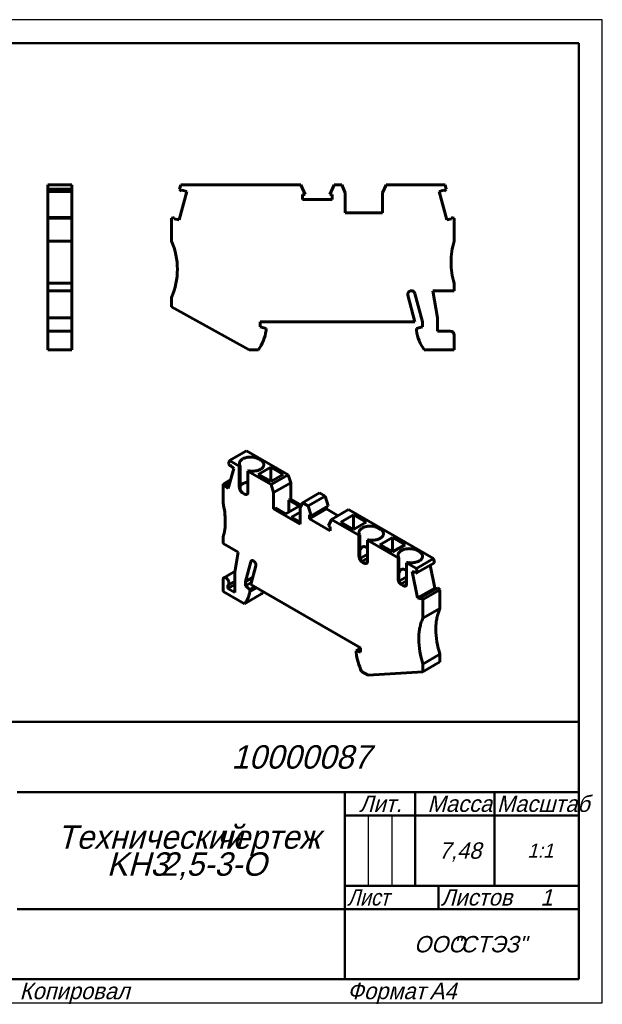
# Model space of a CAD drawing. Header units: millimetres. Extents: x 0 to 297, y 0 to 210.
# Tile 2 of 2: x 173 to 297, y 0 to 210. Entities that reach past the tile are written whole.
import ezdxf

# ---------------------------------------------------------------- set-up
doc = ezdxf.new("R2010")
doc.units = ezdxf.units.MM
doc.styles.add('TextStyle_2', font='T-FLEX Type A.TTF', dxfattribs={"oblique": 15, "height": 3.5})
doc.styles.add('TextStyle_4', font='T-FLEX Type A.TTF', dxfattribs={"width": 0.883061, "oblique": 15, "height": 3.5})
doc.styles.add('TextStyle_6', font='T-FLEX Type A.TTF', dxfattribs={"width": 0.98844, "oblique": 15, "height": 3.5})
doc.styles.add('TextStyle_7', font='T-FLEX Type A.TTF', dxfattribs={"oblique": 15, "height": 5})
doc.styles.add('TextStyle_8', font='T-FLEX Type A.TTF', dxfattribs={"oblique": 15, "height": 3})
doc.styles.add('TextStyle_9', font='T-FLEX Type A.TTF', dxfattribs={"oblique": 15, "height": 3.5})

# ---------------------------------------------------------------- blocks, each defined once
blk = doc.blocks.new('_FR1Страница_1')
at = {"color": 7, "linetype": 'Continuous', "lineweight": 25}
for p, q in [((297, 210), (0, 210)), ((297, 0), (297, 210)), ((247, 40), (247, 25)), ((252, 40), (252, 25)), ((242, 20), (292, 20)), ((262, 20), (262, 20)), ((0, 0), (297, 0))]:
    blk.add_line(p, q, dxfattribs=at)
at = {"color": 7, "linetype": 'Continuous', "lineweight": 50}
for p, q in [((20, 205), (292, 205)), ((292, 205), (292, 5)), ((107, 60), (292, 60)), ((172, 45), (292, 45)), ((242, 45), (242, 5)), ((257, 45), (257, 25)), ((274, 45), (274, 25)), ((242, 40), (292, 40)), ((242, 25), (292, 25)), ((262, 25), (262, 20)), ((172, 20), (292, 20)), ((292, 5), (20, 5))]:
    blk.add_line(p, q, dxfattribs=at)
at = {"color": 7, "oblique": 15}
for s, height, style, p in [('10000087', 5, 'TextStyle_7', (217.77, 50)), ('Лит.', 3.5, 'TextStyle_2', (245.03, 40.76)), ('Масса', 3.5, 'TextStyle_2', (259.65, 40.76)), ('Технический', 5, 'TextStyle_7', (180.55, 32.88)), ('чертеж', 5, 'TextStyle_7', (214.51, 32.88)), ('7,48', 3.5, 'TextStyle_2', (262.03, 30.75)), ('1:1', 3, 'TextStyle_8', (280.99, 31)), ('KH3', 5, 'TextStyle_7', (191.14, 27.12)), ('2,5-3-О', 5, 'TextStyle_7', (202.58, 27.12)), ('Листов', 3.5, 'TextStyle_2', (262.5, 20.75)), ('1', 3.5, 'TextStyle_9', (283.78, 20.75)), ('ООО', 3.5, 'TextStyle_2', (256.78, 10.75)), ('"СТЭЗ"', 3.5, 'TextStyle_2', (265.03, 10.75)), ('Копировал', 3.5, 'TextStyle_2', (172.5, 0.75)), ('Формат', 3.5, 'TextStyle_2', (242.5, 0.75)), ('A4', 3.5, 'TextStyle_2', (260.12, 0.75))]:
    blk.add_text(s, height=height, dxfattribs=dict(at, style=style)).set_placement(p)
for s, style, width, p in [('Масштаб', 'TextStyle_6', 0.98844, (274.5, 40.76)), ('Лист', 'TextStyle_4', 0.883061, (242.5, 20.75))]:
    blk.add_text(s, height=3.5, dxfattribs=dict(at, style=style, width=width)).set_placement(p)
blk = doc.blocks.new('Страница_1')
at = {"color": 7, "linetype": 'Continuous', "lineweight": 60}
for p, q in [((178.536, 174.729), (183.686, 174.729)), ((178.536, 174.729), (178.536, 173.767)), ((183.686, 174.729), (183.686, 173.767)), ((206.936, 174.729), (206.678, 173.767)), ((232.567, 174.729), (206.936, 174.729)), ((233.492, 172.624), (232.567, 174.729)), ((239.686, 174.729), (238.761, 172.624)), ((239.686, 174.729), (241.358, 174.729)), ((241.358, 174.729), (242.076, 173.029)), ((250.076, 173.029), (250.795, 174.729)), ((250.795, 174.729), (263.416, 174.729)), ((263.416, 174.729), (263.674, 173.767)), ((178.536, 173.334), (178.536, 173.767)), ((178.536, 173.767), (183.686, 173.767)), ((183.686, 173.334), (178.536, 173.334)), ((178.536, 173.332), (178.536, 173.32)), ((178.536, 167.752), (178.536, 173.32)), ((178.536, 173.32), (183.686, 173.32)), ((183.686, 173.334), (183.686, 173.767)), ((183.686, 173.332), (183.686, 173.32)), ((183.686, 167.752), (183.686, 173.32)), ((206.578, 167.21), (208.215, 173.32)), ((207.111, 173.334), (206.678, 173.767)), ((207.182, 173.597), (207.111, 173.334)), ((208.215, 173.32), (207.182, 173.597)), ((233.492, 172.624), (232.964, 172.624)), ((232.964, 172.624), (232.964, 171.554)), ((239.289, 172.624), (238.761, 172.624)), ((239.289, 171.554), (239.289, 172.624)), ((242.076, 168.729), (242.076, 173.029)), ((250.076, 173.029), (250.076, 168.729)), ((263.171, 173.597), (262.137, 173.32)), ((263.774, 167.21), (262.137, 173.32)), ((263.241, 173.334), (263.171, 173.597)), ((263.241, 173.334), (263.674, 173.767)), ((232.964, 171.554), (239.289, 171.554)), ((242.076, 168.729), (250.076, 168.729)), ((178.536, 167.75), (178.536, 167.579)), ((178.536, 167.75), (183.686, 167.75)), ((178.536, 162.679), (178.536, 167.579)), ((183.686, 167.579), (178.536, 167.579)), ((183.686, 167.75), (183.686, 167.579)), ((183.686, 162.679), (183.686, 167.579)), ((204.976, 167.579), (205.615, 167.75)), ((204.976, 167.579), (204.976, 162.679)), ((205.615, 167.75), (205.545, 167.487)), ((205.545, 167.487), (206.578, 167.21)), ((263.774, 167.21), (264.808, 167.487)), ((264.808, 167.487), (264.737, 167.75)), ((264.737, 167.75), (265.376, 167.579)), ((265.376, 162.679), (265.376, 167.579)), ((178.536, 158.179), (178.536, 162.679)), ((178.536, 162.679), (183.686, 162.679)), ((183.686, 158.179), (183.686, 162.679)), ((178.536, 153.679), (178.536, 158.179)), ((183.686, 153.679), (183.686, 158.179)), ((178.536, 153.679), (183.686, 153.679)), ((178.536, 152.079), (178.536, 153.679)), ((183.686, 152.079), (183.686, 153.679)), ((265.376, 152.079), (265.376, 153.679)), ((183.686, 152.079), (178.536, 152.079)), ((178.536, 146.341), (178.536, 152.079)), ((183.686, 146.341), (183.686, 152.079)), ((258.576, 145.479), (256.967, 151.486)), ((260.764, 152.079), (265.376, 152.079)), ((261.776, 146.341), (260.764, 152.079)), ((204.976, 150.679), (204.976, 148.679)), ((256.976, 145.479), (255.448, 151.183)), ((204.976, 148.679), (221.559, 139.479)), ((178.536, 143.479), (178.536, 146.341)), ((178.536, 146.341), (183.686, 146.341)), ((183.686, 143.481), (183.686, 146.341)), ((223.876, 145.479), (256.976, 145.479)), ((223.876, 144.379), (223.876, 145.479)), ((258.576, 145.479), (258.576, 144.379)), ((261.776, 143.479), (261.776, 146.341)), ((178.536, 142.579), (178.536, 143.479)), ((179.536, 143.479), (178.536, 143.479)), ((183.686, 143.479), (179.537, 143.479)), ((183.686, 143.479), (183.686, 142.579)), ((225.176, 144.031), (223.876, 144.379)), ((225.176, 143.579), (225.176, 144.031)), ((258.576, 144.379), (257.276, 144.031)), ((257.276, 144.031), (257.276, 143.579)), ((264.476, 143.479), (261.776, 143.479)), ((178.536, 139.479), (178.536, 142.579)), ((183.686, 139.479), (183.686, 142.579)), ((265.376, 139.479), (265.376, 142.579)), ((183.686, 139.479), (178.536, 139.479)), ((221.559, 139.479), (223.517, 139.479)), ((258.935, 139.479), (265.376, 139.479)), ((220.998, 117.928), (217.357, 115.825)), ((229.923, 112.775), (220.998, 117.928)), ((217.357, 115.825), (217.174, 115.145)), ((219.453, 114.615), (217.357, 115.825)), ((223.979, 115.921), (223.554, 116.166)), ((217.103, 109.833), (218.261, 114.153)), ((217.48, 114.615), (217.174, 115.145)), ((217.48, 114.615), (217.53, 114.801)), ((217.48, 114.615), (217.637, 114.705)), ((217.53, 114.801), (218.261, 114.153)), ((219.607, 114.704), (219.453, 114.615)), ((219.453, 110.124), (219.453, 114.615)), ((219.607, 110.213), (219.607, 114.704)), ((221.292, 113.554), (221.446, 113.643)), ((223.466, 112.87), (226.153, 114.421)), ((226.153, 114.421), (226.153, 111.318)), ((226.153, 114.421), (228.84, 112.87)), ((215.971, 110.788), (217.613, 111.736)), ((221.292, 113.554), (221.292, 109.063)), ((226.281, 110.673), (221.292, 113.554)), ((226.153, 111.318), (223.466, 112.87)), ((228.84, 112.87), (226.153, 111.318)), ((226.281, 110.673), (229.923, 112.775)), ((230.431, 111.094), (229.923, 112.775)), ((215.971, 106.787), (215.971, 110.788)), ((216.422, 110.667), (215.971, 110.788)), ((216.373, 110.481), (217.443, 111.098)), ((216.373, 110.481), (216.422, 110.667)), ((217.103, 109.833), (216.373, 110.481)), ((217.492, 111.284), (216.422, 110.667)), ((226.789, 108.991), (226.281, 110.673)), ((230.431, 111.094), (226.789, 108.991)), ((230.431, 111.094), (230.431, 107.583)), ((220.584, 108.655), (220.16, 108.9)), ((226.789, 105.481), (226.789, 108.991)), ((230.431, 107.583), (230.024, 107.348)), ((230.024, 107.348), (230.024, 104.776)), ((232.252, 106.062), (230.024, 107.348)), ((232.7, 106.273), (230.431, 107.583)), ((232.954, 106.82), (236.596, 108.923)), ((234.136, 106.138), (237.778, 108.24)), ((237.778, 108.24), (236.596, 108.923)), ((237.778, 108.24), (238.432, 106.144)), ((227.196, 105.715), (226.789, 105.481)), ((232.446, 102.215), (226.789, 105.481)), ((229.423, 104.429), (227.196, 105.715)), ((232.252, 106.062), (229.423, 104.429)), ((232.954, 106.82), (232.446, 105.725)), ((232.446, 102.215), (232.446, 105.725)), ((234.136, 106.138), (232.954, 106.82)), ((234.136, 106.138), (234.791, 104.041)), ((234.417, 103.383), (238.059, 105.486)), ((238.432, 106.144), (234.791, 104.041)), ((238.059, 105.486), (238.059, 105.928)), ((240.567, 104.038), (238.059, 105.486)), ((239.171, 103.231), (242.812, 105.334)), ((242.812, 105.334), (260.935, 94.87)), ((230.625, 103.735), (232.446, 104.786)), ((230.625, 103.735), (232.446, 102.684)), ((234.417, 104.257), (234.791, 104.041)), ((234.417, 103.383), (234.417, 104.257)), ((238.89, 100.801), (234.417, 103.383)), ((238.516, 101.89), (239.171, 103.231)), ((239.171, 103.231), (245.015, 99.857)), ((241.144, 102.664), (243.831, 104.215)), ((243.831, 101.112), (243.831, 104.215)), ((243.831, 104.215), (246.518, 102.664)), ((238.516, 101.89), (238.89, 101.675)), ((238.89, 101.675), (238.89, 100.801)), ((243.831, 101.112), (241.144, 102.664)), ((246.518, 102.664), (243.831, 101.112)), ((249.116, 101.408), (249.541, 101.163)), ((215.971, 98.132), (215.971, 99.438)), ((245.169, 99.946), (245.015, 99.857)), ((245.015, 99.857), (245.015, 95.366)), ((245.169, 99.946), (245.169, 95.455)), ((246.854, 98.795), (247.008, 98.885)), ((252.174, 99.398), (249.487, 97.846)), ((252.174, 99.398), (252.174, 96.295)), ((254.861, 97.846), (252.174, 99.398)), ((219.232, 96.249), (215.971, 98.132)), ((253.359, 95.04), (246.854, 98.795)), ((246.854, 94.305), (246.854, 98.795)), ((249.487, 97.846), (252.174, 96.295)), ((252.174, 96.295), (254.861, 97.846)), ((218.516, 91.977), (219.232, 96.249)), ((245.243, 94.889), (246.854, 95.819)), ((245.271, 94.792), (245.298, 94.77)), ((246.854, 94.967), (245.592, 94.239)), ((253.513, 95.129), (253.359, 95.04)), ((253.359, 95.04), (253.359, 90.549)), ((253.513, 95.129), (253.513, 90.638)), ((260.935, 94.87), (257.294, 92.768)), ((257.46, 96.591), (257.884, 96.346)), ((260.935, 94.87), (261.118, 93.979)), ((220.779, 89.967), (221.917, 94.215)), ((221.91, 89.314), (222.991, 93.347)), ((245.722, 94.141), (246.146, 93.896)), ((246.839, 94.154), (246.289, 93.836)), ((255.197, 93.978), (255.352, 94.067)), ((255.197, 89.487), (255.197, 93.978)), ((257.294, 92.768), (255.197, 93.978)), ((257.294, 92.768), (257.476, 91.876)), ((257.476, 91.876), (261.118, 93.979)), ((261.189, 88.585), (260.194, 93.446)), ((218.548, 92.168), (216.157, 90.787)), ((218.516, 87.599), (218.516, 91.977)), ((222.324, 90.859), (220.779, 89.967)), ((253.587, 90.072), (255.197, 91.001)), ((257.547, 86.482), (256.39, 92.139)), ((256.39, 92.139), (257.12, 91.943)), ((257.12, 91.943), (257.17, 91.7)), ((257.17, 91.7), (257.476, 91.876)), ((215.971, 87.844), (215.971, 90.375)), ((218.516, 89.314), (217.031, 88.457)), ((217.031, 89.215), (217.031, 88.457)), ((217.031, 88.457), (218.516, 87.599)), ((217.057, 89.228), (218.516, 90.071)), ((220.779, 89.967), (220.779, 89.069)), ((220.779, 89.069), (222.04, 89.797)), ((220.779, 89.069), (221.698, 88.254)), ((221.698, 88.254), (222.722, 88.845)), ((223.042, 88.661), (221.698, 87.885)), ((245.316, 75.801), (221.91, 89.314)), ((253.615, 89.975), (253.642, 89.952)), ((255.197, 90.149), (253.936, 89.421)), ((254.066, 89.324), (254.49, 89.079)), ((255.183, 89.336), (254.633, 89.019)), ((261.189, 88.585), (257.547, 86.482)), ((258.228, 86.53), (261.87, 88.633)), ((261.597, 88.475), (261.189, 88.585)), ((262.321, 88.232), (261.87, 88.633)), ((220.525, 85.215), (215.971, 87.844)), ((220.525, 85.215), (224.167, 87.317)), ((221.698, 88.254), (221.698, 87.885)), ((258.278, 86.287), (257.547, 86.482)), ((258.68, 86.129), (258.228, 86.53)), ((258.228, 86.53), (258.278, 86.287)), ((258.68, 86.129), (262.321, 88.232)), ((262.321, 88.232), (262.321, 84.231)), ((258.68, 86.129), (258.68, 82.129)), ((262.321, 84.231), (258.68, 82.129)), ((245.316, 74.903), (245.316, 75.801)), ((244.396, 75.149), (245.316, 75.68)), ((244.396, 74.78), (244.396, 75.149)), ((244.396, 75.149), (245.316, 74.903)), ((262.321, 74.433), (258.68, 72.331)), ((262.321, 74.433), (262.321, 72.8)), ((262.321, 72.8), (258.68, 70.698)), ((258.68, 72.331), (258.68, 70.698)), ((246.954, 69.956), (245.569, 70.755)), ((258.68, 70.698), (246.954, 69.956))]:
    blk.add_line(p, q, dxfattribs=at)
at = {"color": 7, "lineweight": 60, "flags": 128}
for points in [[(219.607, 114.704), (219.563, 114.779), (219.527, 114.855), (219.498, 114.932), (219.477, 115.011), (219.463, 115.089), (219.457, 115.168), (219.46, 115.247), (219.469, 115.326), (219.487, 115.404), (219.512, 115.482), (219.545, 115.559), (219.586, 115.634), (219.634, 115.708), (219.689, 115.781), (219.751, 115.851), (219.82, 115.919), (219.896, 115.985), (219.978, 116.048), (220.066, 116.109), (220.16, 116.166)], [(220.16, 116.166), (220.258, 116.22), (220.361, 116.27), (220.468, 116.317), (220.58, 116.36), (220.696, 116.399), (220.816, 116.435), (220.939, 116.467), (221.065, 116.495), (221.193, 116.518), (221.323, 116.538), (221.455, 116.553), (221.589, 116.564), (221.723, 116.57), (221.857, 116.572), (221.992, 116.57), (222.126, 116.564), (222.259, 116.553), (222.391, 116.538), (222.522, 116.518), (222.65, 116.495), (222.776, 116.467), (222.899, 116.435), (223.018, 116.399), (223.134, 116.36), (223.246, 116.317), (223.354, 116.27), (223.457, 116.22), (223.554, 116.166)], [(223.979, 113.962), (224.071, 114.018), (224.158, 114.078), (224.239, 114.14), (224.314, 114.204), (224.382, 114.271), (224.444, 114.34), (224.499, 114.411), (224.547, 114.484), (224.588, 114.558), (224.621, 114.633), (224.648, 114.71), (224.666, 114.787), (224.678, 114.864), (224.682, 114.942), (224.678, 115.019), (224.666, 115.097), (224.648, 115.174), (224.621, 115.25), (224.588, 115.325), (224.547, 115.399), (224.499, 115.472), (224.444, 115.543), (224.382, 115.612), (224.314, 115.679), (224.239, 115.744), (224.158, 115.806), (224.071, 115.865), (223.979, 115.921)], [(221.446, 113.643), (221.576, 113.617), (221.708, 113.596), (221.841, 113.58), (221.977, 113.567), (222.113, 113.559), (222.25, 113.556), (222.386, 113.557), (222.523, 113.563), (222.659, 113.573), (222.793, 113.588), (222.926, 113.607), (223.057, 113.63), (223.185, 113.658), (223.311, 113.69), (223.432, 113.726), (223.551, 113.766), (223.665, 113.809), (223.774, 113.857), (223.879, 113.908), (223.979, 113.962)], [(219.453, 110.124), (219.455, 110.059), (219.462, 109.992), (219.473, 109.922), (219.488, 109.852), (219.507, 109.781), (219.53, 109.709), (219.557, 109.638), (219.588, 109.566), (219.623, 109.496), (219.66, 109.427), (219.701, 109.36), (219.745, 109.295), (219.791, 109.233), (219.839, 109.174), (219.89, 109.118), (219.942, 109.066), (219.995, 109.017), (220.05, 108.974), (220.105, 108.934), (220.16, 108.9)], [(219.607, 110.36), (219.64, 110.41), (219.695, 110.481), (219.757, 110.55), (219.825, 110.617), (219.9, 110.681), (219.981, 110.743), (220.068, 110.803), (220.16, 110.859)], [(219.607, 110.213), (219.608, 110.158), (219.611, 110.1), (219.615, 110.041), (219.621, 109.98), (219.629, 109.917), (219.638, 109.854), (219.652, 109.777), (219.668, 109.699), (219.688, 109.622), (219.71, 109.546), (219.735, 109.471), (219.764, 109.398), (219.795, 109.327), (219.83, 109.259), (219.868, 109.194), (219.91, 109.133), (219.947, 109.085), (219.986, 109.04), (220.027, 108.999), (220.069, 108.962), (220.114, 108.929), (220.16, 108.9)], [(220.16, 110.859), (220.258, 110.913), (220.361, 110.963), (220.468, 111.009), (220.58, 111.053), (220.696, 111.092), (220.816, 111.128), (220.939, 111.16), (221.065, 111.187), (221.193, 111.211), (221.292, 111.226)], [(220.584, 108.655), (220.636, 108.627), (220.687, 108.604), (220.737, 108.586), (220.787, 108.572), (220.835, 108.563), (220.882, 108.559), (220.928, 108.559), (220.972, 108.564), (221.013, 108.574), (221.053, 108.589), (221.09, 108.608), (221.125, 108.632), (221.156, 108.661), (221.185, 108.693), (221.21, 108.73), (221.232, 108.77), (221.251, 108.814), (221.267, 108.862), (221.278, 108.913), (221.286, 108.966)], [(245.169, 99.946), (245.125, 100.021), (245.089, 100.097), (245.06, 100.174), (245.039, 100.252), (245.025, 100.331), (245.019, 100.41), (245.021, 100.489), (245.031, 100.568), (245.049, 100.646), (245.074, 100.724), (245.107, 100.801), (245.148, 100.876), (245.196, 100.95), (245.251, 101.023), (245.313, 101.093), (245.382, 101.161), (245.458, 101.227), (245.54, 101.29), (245.628, 101.351), (245.722, 101.408)], [(245.722, 101.408), (245.82, 101.462), (245.923, 101.512), (246.03, 101.559), (246.142, 101.602), (246.258, 101.641), (246.378, 101.677), (246.501, 101.709), (246.627, 101.736), (246.755, 101.76), (246.885, 101.779), (247.017, 101.795), (247.15, 101.805), (247.285, 101.812), (247.419, 101.814), (247.554, 101.812), (247.688, 101.805), (247.821, 101.795), (247.953, 101.779), (248.084, 101.76), (248.212, 101.736), (248.338, 101.709), (248.461, 101.677), (248.58, 101.641), (248.696, 101.602), (248.808, 101.559), (248.916, 101.512), (249.018, 101.462), (249.116, 101.408)], [(249.541, 99.204), (249.633, 99.26), (249.72, 99.32), (249.801, 99.382), (249.876, 99.446), (249.944, 99.513), (250.006, 99.582), (250.061, 99.653), (250.109, 99.726), (250.15, 99.8), (250.183, 99.875), (250.21, 99.951), (250.228, 100.028), (250.24, 100.106), (250.243, 100.183), (250.24, 100.261), (250.228, 100.339), (250.21, 100.416), (250.183, 100.492), (250.15, 100.567), (250.109, 100.641), (250.061, 100.714), (250.006, 100.785), (249.944, 100.854), (249.876, 100.921), (249.801, 100.985), (249.72, 101.047), (249.633, 101.107), (249.541, 101.163)], [(247.008, 98.885), (247.137, 98.859), (247.269, 98.838), (247.403, 98.821), (247.538, 98.809), (247.675, 98.801), (247.812, 98.798), (247.948, 98.799), (248.085, 98.805), (248.221, 98.815), (248.355, 98.83), (248.488, 98.849), (248.619, 98.872), (248.747, 98.9), (248.872, 98.932), (248.994, 98.968), (249.113, 99.007), (249.227, 99.051), (249.336, 99.099), (249.441, 99.149), (249.541, 99.204)], [(245.722, 97.348), (245.668, 97.314), (245.616, 97.274), (245.566, 97.228), (245.517, 97.177), (245.47, 97.121), (245.424, 97.058), (245.381, 96.991), (245.34, 96.917), (245.302, 96.838), (245.265, 96.754), (245.231, 96.665), (245.199, 96.571), (245.169, 96.468)], [(246.854, 97.1), (246.827, 97.121), (246.746, 97.182), (246.665, 97.236), (246.586, 97.284), (246.507, 97.325), (246.433, 97.359), (246.361, 97.387), (246.29, 97.409), (246.22, 97.425), (246.151, 97.435), (246.085, 97.44), (246.02, 97.438), (245.956, 97.431), (245.895, 97.419), (245.835, 97.4), (245.778, 97.377), (245.722, 97.348)], [(254.066, 96.591), (254.164, 96.644), (254.267, 96.694), (254.374, 96.741), (254.486, 96.784), (254.602, 96.824), (254.722, 96.86), (254.845, 96.891), (254.97, 96.919), (255.099, 96.943), (255.229, 96.962), (255.361, 96.977), (255.494, 96.988), (255.628, 96.995), (255.763, 96.997), (255.898, 96.995), (256.032, 96.988), (256.165, 96.977), (256.297, 96.962), (256.427, 96.943), (256.556, 96.919), (256.681, 96.891), (256.804, 96.86), (256.924, 96.824), (257.04, 96.784), (257.152, 96.741), (257.259, 96.694), (257.362, 96.644), (257.46, 96.591)], [(245.722, 94.141), (245.671, 94.173), (245.62, 94.209), (245.57, 94.249), (245.52, 94.292), (245.472, 94.339), (245.424, 94.389), (245.379, 94.442), (245.335, 94.498), (245.293, 94.557), (245.254, 94.617), (245.216, 94.679), (245.182, 94.743), (245.15, 94.807), (245.122, 94.873), (245.096, 94.939), (245.074, 95.005), (245.055, 95.071), (245.04, 95.136), (245.028, 95.201), (245.02, 95.264)], [(245.172, 95.351), (245.177, 95.285), (245.183, 95.218), (245.192, 95.148), (245.203, 95.078), (245.216, 95.007), (245.232, 94.935), (245.25, 94.864), (245.27, 94.794), (245.293, 94.725), (245.319, 94.657), (245.347, 94.591), (245.378, 94.527), (245.412, 94.465), (245.449, 94.407), (245.488, 94.352), (245.53, 94.301), (245.575, 94.254), (245.622, 94.212), (245.671, 94.174), (245.722, 94.141)], [(245.298, 94.77), (245.361, 94.642), (245.425, 94.515), (245.491, 94.389), (245.548, 94.283)], [(253.513, 95.129), (253.469, 95.204), (253.433, 95.28), (253.404, 95.357), (253.383, 95.435), (253.369, 95.514), (253.363, 95.593), (253.365, 95.672), (253.375, 95.751), (253.393, 95.829), (253.418, 95.907), (253.451, 95.983), (253.492, 96.059), (253.54, 96.133), (253.595, 96.205), (253.657, 96.276), (253.726, 96.344), (253.802, 96.41), (253.884, 96.473), (253.972, 96.533), (254.066, 96.591)], [(257.884, 94.386), (257.977, 94.443), (258.064, 94.502), (258.145, 94.564), (258.219, 94.629), (258.288, 94.696), (258.35, 94.765), (258.405, 94.836), (258.453, 94.909), (258.494, 94.983), (258.527, 95.058), (258.553, 95.134), (258.572, 95.211), (258.584, 95.288), (258.587, 95.366), (258.584, 95.444), (258.572, 95.521), (258.553, 95.598), (258.527, 95.674), (258.494, 95.75), (258.453, 95.824), (258.405, 95.896), (258.35, 95.967), (258.288, 96.036), (258.219, 96.103), (258.145, 96.168), (258.064, 96.23), (257.977, 96.289), (257.884, 96.346)], [(222.626, 94.262), (222.589, 94.294), (222.552, 94.324), (222.515, 94.351), (222.477, 94.375), (222.44, 94.397), (222.402, 94.415), (222.365, 94.43), (222.328, 94.443), (222.292, 94.452), (222.256, 94.458), (222.221, 94.46), (222.188, 94.46), (222.156, 94.456), (222.125, 94.449), (222.095, 94.439), (222.067, 94.425), (222.041, 94.409), (222.017, 94.389), (221.995, 94.367), (221.975, 94.342), (221.957, 94.314), (221.941, 94.283), (221.928, 94.25), (221.917, 94.215)], [(223.008, 93.485), (223.006, 93.534), (223.001, 93.584), (222.992, 93.636), (222.98, 93.689), (222.965, 93.742), (222.947, 93.796), (222.925, 93.849), (222.901, 93.902), (222.874, 93.954), (222.844, 94.004), (222.812, 94.053), (222.778, 94.1), (222.742, 94.145), (222.705, 94.187), (222.666, 94.226), (222.626, 94.262)], [(246.854, 94.305), (246.851, 94.242), (246.845, 94.182), (246.834, 94.125), (246.819, 94.072), (246.8, 94.023), (246.776, 93.979), (246.749, 93.938), (246.718, 93.903), (246.684, 93.872), (246.646, 93.847), (246.606, 93.827), (246.562, 93.812), (246.516, 93.803), (246.467, 93.8), (246.417, 93.802), (246.365, 93.81), (246.311, 93.824), (246.257, 93.843), (246.202, 93.867), (246.146, 93.896)], [(246.678, 93.868), (246.67, 93.864), (246.615, 93.843), (246.558, 93.827), (246.5, 93.818), (246.441, 93.815), (246.391, 93.817), (246.341, 93.824), (246.292, 93.835), (246.242, 93.851), (246.194, 93.872), (246.146, 93.896)], [(255.197, 92.283), (255.171, 92.304), (255.09, 92.364), (255.009, 92.418), (254.929, 92.466), (254.851, 92.508), (254.777, 92.542), (254.705, 92.569), (254.633, 92.591), (254.564, 92.607), (254.495, 92.618), (254.428, 92.622), (254.363, 92.621), (254.3, 92.614), (254.239, 92.601), (254.179, 92.583), (254.122, 92.559), (254.066, 92.531)], [(255.352, 94.067), (255.481, 94.042), (255.613, 94.021), (255.747, 94.004), (255.882, 93.992), (256.019, 93.984), (256.155, 93.981), (256.292, 93.982), (256.429, 93.988), (256.565, 93.998), (256.699, 94.012), (256.832, 94.031), (256.963, 94.055), (257.091, 94.082), (257.216, 94.114), (257.338, 94.15), (257.456, 94.19), (257.571, 94.234), (257.68, 94.281), (257.785, 94.332), (257.884, 94.386)], [(217.243, 89.64), (217.241, 89.699), (217.236, 89.76), (217.226, 89.822), (217.212, 89.886), (217.195, 89.95), (217.174, 90.014), (217.15, 90.079), (217.122, 90.143), (217.091, 90.206), (217.057, 90.268), (217.02, 90.328), (216.981, 90.386), (216.94, 90.442), (216.896, 90.496), (216.851, 90.546), (216.804, 90.593), (216.756, 90.637), (216.707, 90.676), (216.657, 90.712), (216.607, 90.743), (216.557, 90.769), (216.507, 90.791), (216.458, 90.808), (216.41, 90.82), (216.363, 90.827), (216.318, 90.829), (216.275, 90.826), (216.233, 90.818), (216.194, 90.805), (216.157, 90.787), (216.123, 90.765), (216.092, 90.737), (216.064, 90.705), (216.04, 90.669), (216.019, 90.629), (216.002, 90.584), (215.988, 90.537), (215.978, 90.486), (215.973, 90.432), (215.971, 90.375)], [(254.066, 92.531), (254.012, 92.496), (253.96, 92.457), (253.909, 92.411), (253.86, 92.36), (253.813, 92.303), (253.768, 92.241), (253.725, 92.173), (253.684, 92.1), (253.646, 92.021), (253.609, 91.937), (253.575, 91.848), (253.543, 91.753), (253.513, 91.65)], [(253.516, 90.534), (253.521, 90.468), (253.527, 90.4), (253.536, 90.331), (253.547, 90.26), (253.56, 90.189), (253.576, 90.118), (253.594, 90.047), (253.614, 89.977), (253.637, 89.907), (253.663, 89.839), (253.691, 89.773), (253.722, 89.709), (253.756, 89.648), (253.793, 89.59), (253.832, 89.535), (253.874, 89.484), (253.919, 89.437), (253.966, 89.394), (254.015, 89.357), (254.066, 89.324)], [(217.031, 89.215), (217.063, 89.232), (217.093, 89.253), (217.121, 89.278), (217.146, 89.306), (217.168, 89.338), (217.188, 89.372), (217.205, 89.411), (217.219, 89.451), (217.229, 89.495), (217.237, 89.541), (217.242, 89.59), (217.243, 89.64)], [(254.066, 89.324), (254.015, 89.356), (253.964, 89.392), (253.914, 89.431), (253.864, 89.475), (253.815, 89.522), (253.768, 89.572), (253.723, 89.625), (253.679, 89.681), (253.637, 89.739), (253.597, 89.8), (253.56, 89.862), (253.526, 89.925), (253.494, 89.99), (253.466, 90.056), (253.44, 90.122), (253.418, 90.188), (253.399, 90.254), (253.384, 90.319), (253.372, 90.383), (253.364, 90.446)], [(253.642, 89.952), (253.705, 89.825), (253.769, 89.698), (253.835, 89.571), (253.891, 89.466)], [(255.197, 89.487), (255.195, 89.425), (255.189, 89.365), (255.178, 89.308), (255.163, 89.255), (255.144, 89.206), (255.12, 89.161), (255.093, 89.121), (255.062, 89.085), (255.028, 89.055), (254.99, 89.03), (254.949, 89.01), (254.906, 88.995), (254.86, 88.986), (254.811, 88.983), (254.761, 88.985), (254.709, 88.993), (254.655, 89.006), (254.601, 89.025), (254.546, 89.05), (254.49, 89.079)], [(255.021, 89.051), (255.014, 89.047), (254.959, 89.025), (254.902, 89.01), (254.844, 89.001), (254.785, 88.998), (254.735, 89), (254.685, 89.007), (254.635, 89.018), (254.586, 89.034), (254.538, 89.054), (254.49, 89.079)], [(220.525, 85.215), (220.626, 85.324), (220.723, 85.439), (220.816, 85.559), (220.905, 85.684), (220.989, 85.814), (221.069, 85.946), (221.144, 86.083), (221.216, 86.225), (221.283, 86.371), (221.347, 86.524), (221.407, 86.682), (221.462, 86.844), (221.513, 87.01), (221.559, 87.18), (221.601, 87.351), (221.638, 87.525), (221.67, 87.703), (221.698, 87.885)], [(224.167, 87.317), (224.267, 87.427), (224.364, 87.542), (224.457, 87.661), (224.546, 87.786), (224.549, 87.791)], [(262.321, 84.231), (262.226, 84.026), (262.136, 83.816), (262.052, 83.6), (261.972, 83.379), (261.898, 83.153), (261.831, 82.926), (261.768, 82.694), (261.711, 82.457), (261.66, 82.217), (261.613, 81.967), (261.571, 81.713), (261.535, 81.454), (261.504, 81.192), (261.479, 80.926), (261.46, 80.66), (261.447, 80.391), (261.439, 80.119), (261.436, 79.843)], [(258.68, 82.129), (258.585, 81.924), (258.495, 81.713), (258.41, 81.497), (258.331, 81.276), (258.257, 81.05), (258.189, 80.823), (258.127, 80.591), (258.07, 80.355), (258.018, 80.114), (257.971, 79.864), (257.929, 79.61), (257.893, 79.352), (257.863, 79.09), (257.838, 78.823), (257.819, 78.558), (257.805, 78.289), (257.797, 78.017), (257.794, 77.741)]]:
    blk.add_lwpolyline(points, dxfattribs=at)
at = {"color": 7, "linetype": 'Continuous', "lineweight": 60}
for centre, radius, start, end in [((191.228, 156.679), 15, 0, 23.57818), ((279.685, 158.179), 15, 162.5424, 180), ((279.685, 158.179), 15, 180, 197.4576), ((191.228, 156.679), 15, 336.42182, 0), ((256.124, 151.364), 0.7, 103.20048, 180), ((256.194, 151.279), 0.8, 15, 106.68328), ((256.124, 151.364), 0.7, 179.99999, 195), ((215.782, 144.995), 9.5, 324.50968, 351.4318), ((266.67, 144.995), 9.5, 188.5682, 215.49032), ((264.476, 142.579), 0.9, 360, 90), ((220.877, 109.14), 0.567, 238.90989, 294.78451), ((220.434, 109.061), 0.858, 353.64374, 0.10127), ((199.054, 102.69), 17.406, 0.46413, 13.61508), ((205.365, 102.697), 11.095, 342.91987, 0.6891), ((246.045, 95.368), 1.03, 180.08434, 185.8001), ((247.129, 95.457), 1.959, 180.05882, 183.10009), ((222.472, 93.48), 0.536, 345.58165, 0.50146), ((254.389, 90.55), 1.03, 180.08434, 185.8001), ((255.472, 90.64), 1.959, 180.05882, 183.10009), ((279.956, 80.097), 18.522, 180.78466, 197.80572), ((276.315, 77.995), 18.522, 180.78466, 197.80572), ((258.192, 76.617), 13.917, 187.58588, 204.91149)]:
    blk.add_arc(centre, radius, start, end, dxfattribs=at)
blk.add_blockref('_FR1Страница_1', (0, 0))

msp = doc.modelspace()

# ---------------------------------------------------------------- block references
msp.add_blockref('Страница_1', (0, 0))

doc.saveas('drawing.dxf')
